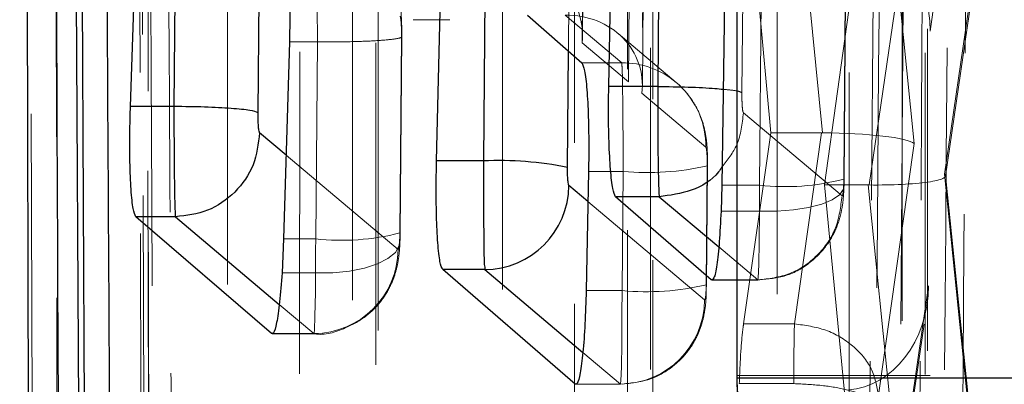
# Model space of a CAD drawing. Header units: millimetres. Extents: x 32 to 376, y 21 to 272.
# Tile 16 of 29: x 330.94 to 334.82, y 224.85 to 226.29. Entities that reach past the tile are written whole.
import ezdxf

# ---------------------------------------------------------------- set-up
doc = ezdxf.new("R2010")
doc.units = ezdxf.units.MM
doc.linetypes.add('HIDDEN', pattern=[1.905, 1.27, -0.635])

msp = doc.modelspace()

# ---------------------------------------------------------------- linework, layer by layer
at = {"color": 7, "linetype": 'Continuous', "lineweight": 25}
for p, q in [((330.9352, 235.7371), (330.978, 221.928)), ((331.1171, 234.6145), (331.1758, 222.9533)), ((331.2002, 222.9533), (331.14, 234.6145)), ((332.5798, 225.7356), (332.6503, 228.6)), ((333.765, 227.4134), (333.765, 224.88)), ((333.2591, 226.0295), (333.2732, 226.7585)), ((333.4585, 226.7585), (333.4523, 226.0295)), ((331.3722, 225.9504), (331.3982, 226.7278)), ((331.5505, 226.7278), (331.5439, 225.9504)), ((331.8759, 225.926), (331.8825, 226.7026)), ((333.7156, 226.3685), (333.7047, 225.6396)), ((332.9381, 226.3106), (333.1531, 226.1229)), ((331.9992, 226.2052), (331.9762, 225.4278)), ((333.4523, 226.0295), (333.2591, 226.0295)), ((331.5439, 225.9504), (331.3722, 225.9504)), ((332.7645, 225.7356), (332.5798, 225.7356)), ((333.1794, 225.694), (333.1699, 225.2241)), ((333.7047, 225.6396), (333.702, 225.5369)), ((333.6637, 225.2659), (333.2862, 225.5942)), ((333.4581, 225.5942), (333.2862, 225.5942)), ((333.4582, 225.5942), (333.4581, 225.5942)), ((331.9289, 225.0544), (331.3938, 225.5151)), ((331.5497, 225.5151), (331.3938, 225.5151)), ((331.5498, 225.5151), (331.5497, 225.5151)), ((331.9762, 225.4278), (331.9701, 225.2935)), ((333.1271, 224.8552), (332.6042, 225.3068)), ((332.7699, 225.3068), (332.6042, 225.3068)), ((333.765, 224.88), (336.4317, 224.88))]:
    msp.add_line(p, q, dxfattribs=at)
at = {"color": 7, "linetype": 'HIDDEN', "lineweight": 18}
for p, q in [((334.3222, 228.7552), (334.2772, 223.3643)), ((334.3993, 223.1862), (334.4367, 228.7552)), ((333.1004, 226.169), (333.1207, 228.5735)), ((333.1738, 228.5296), (333.1542, 226.2016)), ((333.1557, 226.2289), (333.1751, 228.5273)), ((334.3576, 227.9092), (334.5268, 226.247)), ((334.5268, 226.247), (334.7405, 227.7542)), ((333.3371, 226.0473), (333.35, 227.5761)), ((333.4032, 227.5322), (333.3903, 226.0025)), ((333.3918, 226.0298), (333.4045, 227.53)), ((334.4641, 225.8048), (334.3424, 227.0182)), ((333.8987, 225.8471), (333.8147, 226.7685)), ((334.0103, 226.7685), (334.1027, 225.8471)), ((334.7398, 226.7577), (334.5843, 225.6833)), ((333.7843, 226.0051), (333.7905, 226.7327)), ((334.588, 225.6761), (334.7377, 226.7106)), ((334.2271, 226.4754), (334.1097, 225.6407)), ((334.287, 225.6407), (334.4078, 226.4754)), ((334.1926, 226.3912), (334.1864, 225.6637)), ((334.1877, 225.6615), (334.1939, 226.3892)), ((333.8544, 225.6396), (333.8606, 226.3685)), ((333.3103, 226.1229), (333.0877, 226.3107)), ((332.4873, 226.2927), (332.6321, 226.2927)), ((333.5252, 226.0454), (333.2957, 226.2389)), ((332.1095, 226.2052), (331.9992, 226.2052)), ((332.1029, 225.4278), (332.1095, 226.2052)), ((332.4415, 226.2279), (332.4349, 225.4515)), ((332.4362, 225.4493), (332.4428, 226.2259)), ((332.4415, 226.2279), (332.4427, 226.2259)), ((333.1542, 226.2016), (333.3371, 226.0473)), ((333.3103, 226.1229), (333.1531, 226.1229)), ((333.5366, 226.0353), (333.5252, 226.0454)), ((333.3903, 226.0025), (333.6423, 225.79)), ((334.1794, 225.5977), (333.7902, 225.926)), ((333.791, 225.0928), (333.8987, 225.8471)), ((334.0982, 225.8471), (333.8987, 225.8471)), ((334.0982, 225.8471), (333.9916, 225.0928)), ((334.3236, 224.8112), (334.4641, 225.8048)), ((332.4279, 225.3862), (331.986, 225.759)), ((333.3156, 225.694), (333.1794, 225.694)), ((333.3117, 225.2241), (333.3156, 225.694)), ((333.6477, 225.7185), (333.6437, 225.2495)), ((333.645, 225.2472), (333.649, 225.7162)), ((333.6477, 225.7185), (333.649, 225.7162)), ((334.1864, 225.6637), (334.1861, 225.6467)), ((334.5843, 225.6833), (334.7195, 224.3556)), ((334.7191, 224.3898), (334.588, 225.6774)), ((333.8544, 225.6396), (333.7047, 225.6396)), ((334.1097, 225.6407), (334.2094, 224.6079)), ((334.2824, 225.6407), (334.1097, 225.6407)), ((334.3876, 224.6079), (334.2824, 225.6407)), ((333.6372, 225.187), (333.177, 225.5752)), ((333.8541, 225.5369), (333.702, 225.5369)), ((332.1029, 225.4278), (331.9762, 225.4278)), ((332.4349, 225.4515), (332.4344, 225.4296)), ((333.6929, 225.3961), (333.8474, 225.2659)), ((332.1024, 225.2935), (331.9701, 225.2935)), ((333.8474, 225.2659), (333.6637, 225.2659)), ((333.6664, 225.2647), (333.8479, 225.2647)), ((333.8474, 225.2659), (333.8474, 225.2659)), ((333.3117, 225.2241), (333.1699, 225.2241)), ((333.6437, 225.2495), (333.645, 225.2472)), ((334.5206, 225.2433), (334.3235, 223.8816)), ((334.7039, 223.42), (334.5206, 225.2433)), ((331.9592, 225.1697), (332.0959, 225.0544)), ((334.3214, 223.8345), (334.5154, 225.1746)), ((333.9916, 225.0928), (333.791, 225.0928)), ((333.9916, 225.0928), (333.9916, 225.0928)), ((332.0959, 225.0544), (331.9289, 225.0544)), ((331.9316, 225.0533), (332.0964, 225.0533)), ((333.157, 224.9802), (333.3052, 224.8552)), ((336.4317, 224.8891), (333.765, 224.8891)), ((333.3052, 224.8552), (333.1271, 224.8552)), ((333.9888, 224.8571), (333.7741, 224.8571)), ((333.9888, 224.8571), (333.9888, 224.8571))]:
    msp.add_line(p, q, dxfattribs=at)
at = {"color": 8, "linetype": 'Continuous', "lineweight": 25}
for p, q in [((332.7706, 226.4567), (332.7645, 225.7356)), ((333.0965, 225.71), (333.1004, 226.169)), ((331.986, 225.759), (331.8818, 225.8469)), ((333.177, 225.5752), (333.1019, 225.6386)), ((333.4581, 225.5942), (333.6929, 225.3961)), ((331.5497, 225.5151), (331.9592, 225.1697)), ((332.7699, 225.3068), (333.157, 224.9802))]:
    msp.add_line(p, q, dxfattribs=at)
at = {"color": 7, "linetype": 'HIDDEN', "lineweight": 18, "flags": 128}
for points in [[(330.9582, 235.4462), (330.9605, 234.4393), (330.97, 230.384), (330.9896, 222.4489)], [(331.4182, 222.2742), (331.416, 223.2881), (331.4071, 227.3438), (331.3907, 235.2725)], [(331.4242, 235.2213), (331.4259, 234.2073), (331.4331, 230.1516), (331.4479, 222.2138)], [(331.0861, 222.0202), (331.0845, 223.0183), (331.0783, 227.0737), (331.0669, 235.0267)], [(331.7561, 234.1385), (331.756, 233.1248), (331.7557, 229.0698), (331.7552, 221.5304)], [(332.2484, 221.3758), (332.2485, 222.3896), (332.2488, 226.4446), (332.2493, 233.9839)], [(332.3406, 233.8217), (332.3406, 232.8079), (332.3403, 228.7529), (332.3398, 221.2921)], [(332.3491, 221.2571), (332.3496, 230.0278), (332.3499, 233.7867)], [(332.0395, 221.0854), (332.0396, 222.0991), (332.0398, 226.1541), (332.0402, 233.6149)], [(332.8396, 232.214), (332.8396, 231.2002), (332.8396, 227.1452), (332.8395, 220.5374)], [(333.3328, 220.3829), (333.3328, 221.3966), (333.3328, 225.4516), (333.3327, 232.0594)], [(333.4241, 231.8972), (333.4241, 230.8834), (333.4241, 226.8284), (333.4242, 220.2992)], [(333.4335, 220.2641), (333.4334, 228.3828), (333.4333, 231.8622)], [(333.1239, 220.0924), (333.1239, 221.1061), (333.1238, 225.1611), (333.1237, 231.6904)], [(333.9229, 230.2894), (333.923, 229.2757), (333.9234, 225.2207), (333.924, 219.5444)], [(334.4172, 219.3899), (334.4171, 220.4036), (334.4167, 224.4586), (334.416, 230.1349)], [(334.5074, 229.9727), (334.5075, 228.9589), (334.508, 224.904), (334.5087, 219.3062)], [(334.5179, 219.2712), (334.517, 226.7377), (334.5166, 229.9377)], [(334.2084, 219.0994), (334.2083, 220.1131), (334.2077, 224.1681), (334.2069, 229.7659)], [(334.1861, 225.6467), (334.1847, 225.624), (334.1692, 225.6023), (334.1403, 225.5824), (334.0992, 225.5654), (334.0477, 225.5518), (333.9879, 225.5423), (333.9224, 225.5373), (333.8541, 225.5369)], [(333.8479, 225.268), (333.8492, 225.2738), (333.8513, 225.3259), (333.8529, 225.4176), (333.8541, 225.5368), (333.8541, 225.5369), (333.8541, 225.5369)], [(332.4344, 225.4296), (332.4328, 225.4015), (332.4172, 225.3746), (332.3882, 225.3501), (332.3471, 225.329), (332.2957, 225.3122), (332.236, 225.3003), (332.1706, 225.294), (332.1024, 225.2935)], [(332.0964, 225.0573), (332.098, 225.0674), (332.1, 225.1238), (332.1016, 225.2171), (332.1024, 225.2934), (332.1024, 225.2935), (332.1024, 225.2935)], [(333.3057, 224.858), (333.3072, 224.868), (333.309, 224.9237), (333.3104, 225.0153), (333.3114, 225.134), (333.3117, 225.224), (333.3117, 225.2241), (333.3117, 225.2241)]]:
    msp.add_lwpolyline(points, dxfattribs=at)
at = {"color": 7, "linetype": 'HIDDEN', "lineweight": 18}
for centre, radius, start, end in [((333.3127, 225.7932), 0.3297, 49.8789, 90.4191), ((333.3121, 225.7931), 0.3302, 359.4536, 47.1687), ((333.4123, 226.7564), 1.0667, 264.8008, 282.819), ((333.9548, 226.5554), 0.9213, 263.7452, 284.5614), ((332.2033, 226.3594), 0.937, 263.848, 284.3112), ((332.0931, 225.3892), 0.3348, 270.477, 359.4905), ((333.4082, 226.2476), 1.0281, 264.6111, 283.3148), ((333.3024, 225.19), 0.3348, 270.4767, 359.4905), ((336.565, 224.8891), 2.8, 180, 270)]:
    msp.add_arc(centre, radius, start, end, dxfattribs=at)
at = {"color": 7, "linetype": 'Continuous', "lineweight": 25}
for centre, radius, start, end in [((332.8261, 224.3652), 1.3718, 78.6305, 92.5734), ((332.7671, 225.6416), 0.3348, 270.4741, 359.4886), ((336.565, 224.88), 2.8, 180, 270)]:
    msp.add_arc(centre, radius, start, end, dxfattribs=at)
at = {"color": 7, "linetype": 'HIDDEN', "lineweight": 18}
for centre, major_axis, ratio, start_param, end_param in [((334.1948, 226.2475), (0.0081, 0.4132), 0.803419, 4.72679, 6.251565), ((332.8222, 226.2022), (0.3091, 0.1421), 0.882567, 5.80109, 7.380239), ((333.0582, 226.0031), (0.3091, 0.1421), 0.882567, 5.80109, 7.380239), ((334.1057, 225.6187), (0.3343, -0.0095), 0.682367, 1.599207, 1.612627), ((334.1321, 225.8054), (0.3357, -0.0068), 0.12269, 0.14965, 1.660914), ((334.2523, 225.6838), (0.3357, -0.0071), 0.126941, 4.81871, 6.434802), ((333.8485, 225.6692), (0.0001, 0.4003), 0.014866, 4.375517, 4.63828), ((334.2755, 225.4562), (0.3341, 0.0055), 0.552031, 1.527068, 1.540821), ((332.0972, 225.4568), (0.0001, 0.398), 0.01444, 4.289536, 4.639624), ((334.1886, 225.2439), (0.009, 0.4124), 0.804857, 3.217167, 4.728507), ((333.995, 224.7512), (0.0001, 0.4054), 0.0158, 0.568458, 1.306307)]:
    msp.add_ellipse(centre, major_axis=major_axis, ratio=ratio, start_param=start_param, end_param=end_param, dxfattribs=at)
at = {"color": 7, "linetype": 'Continuous', "lineweight": 25}
for points, knots in [([(331.0995, 222.249), (331.0878, 224.872), (331.0675, 229.3966), (331.049, 233.9226), (331.0412, 235.8248)], [0, 0, 0, 0, 0.579719, 1, 1, 1, 1]), ([(331.2957, 223.8668), (331.2951, 223.9604), (331.2906, 224.7299), (331.2706, 228.1248), (331.2522, 231.4261), (331.2376, 234.0516)], [0, 0, 0, 0, 0.027574, 0.226655, 1, 1, 1, 1]), ([(331.9761, 226.6401), (331.9799, 226.6321), (331.9875, 226.6162), (331.9959, 226.5369), (332.0008, 226.4268), (332.0016, 226.3097), (331.9999, 226.2346), (331.9992, 226.2052)], [0, 0, 0, 0, 0.215725, 0.431484, 0.646644, 0.861559, 1, 1, 1, 1]), ([(333.1531, 226.1229), (333.1569, 226.1152), (333.1644, 226.0996), (333.1733, 226.0217), (333.179, 225.9136), (333.1808, 225.7979), (333.1798, 225.7235), (333.1794, 225.694)], [0, 0, 0, 0, 0.215095, 0.430201, 0.644911, 0.859446, 1, 1, 1, 1]), ([(333.2862, 225.5942), (333.2823, 225.6022), (333.2746, 225.6181), (333.2656, 225.6975), (333.2597, 225.8076), (333.2578, 225.9249), (333.2588, 226), (333.2591, 226.0295)], [0, 0, 0, 0, 0.215525, 0.431073, 0.646223, 0.861184, 1, 1, 1, 1]), ([(333.4523, 226.0295), (333.4523, 226.0295), (333.4523, 226.0195), (333.4522, 225.9645), (333.4525, 225.8639), (333.4535, 225.7427), (333.4551, 225.6523), (333.4568, 225.6058), (333.4578, 225.5973), (333.4582, 225.5942)], [0, 0, 0, 0, 0.0000981, 0.0476183, 0.2597668, 0.4725894, 0.6885272, 0.8877865, 1, 1, 1, 1]), ([(331.3938, 225.5151), (331.3899, 225.5231), (331.3823, 225.539), (331.3741, 225.6184), (331.3697, 225.7284), (331.3693, 225.8456), (331.3714, 225.9208), (331.3722, 225.9504)], [0, 0, 0, 0, 0.215549, 0.431129, 0.64604, 0.860638, 1, 1, 1, 1]), ([(331.5439, 225.9504), (331.5439, 225.9504), (331.5439, 225.9403), (331.5438, 225.8856), (331.5441, 225.785), (331.5451, 225.6638), (331.5467, 225.5734), (331.5484, 225.5268), (331.5494, 225.5182), (331.5498, 225.5151)], [0, 0, 0, 0, 0.000102, 0.047587, 0.259239, 0.472207, 0.688006, 0.887064, 1, 1, 1, 1]), ([(331.8759, 225.926), (331.8679, 225.929), (331.8517, 225.9351), (331.7736, 225.9429), (331.6676, 225.9487), (331.5851, 225.9498), (331.5439, 225.9504)], [0, 0, 0, 0, 0.249994, 0.499995, 0.749998, 1, 1, 1, 1]), ([(331.8818, 225.8469), (331.8814, 225.8474), (331.8804, 225.849), (331.8787, 225.8573), (331.8772, 225.8737), (331.8761, 225.8958), (331.8759, 225.9142), (331.8759, 225.9243), (331.8759, 225.926)], [0, 0, 0, 0, 0.110563, 0.308191, 0.52318, 0.738076, 0.9552, 1, 1, 1, 1]), ([(331.8818, 225.8469), (331.8765, 225.8036), (331.8659, 225.717), (331.789, 225.6076), (331.6796, 225.5308), (331.5931, 225.5203), (331.5498, 225.5151)], [0, 0, 0, 0, 0.2499997, 0.4999984, 0.7499998, 1, 1, 1, 1]), ([(332.6042, 225.3068), (332.6005, 225.3145), (332.5929, 225.3301), (332.5843, 225.408), (332.5791, 225.5161), (332.5778, 225.6318), (332.5792, 225.7061), (332.5798, 225.7356)], [0, 0, 0, 0, 0.215147, 0.430331, 0.644993, 0.859404, 1, 1, 1, 1]), ([(332.7645, 225.7356), (332.7645, 225.7356), (332.7645, 225.6908), (332.7646, 225.5992), (332.7653, 225.4736), (332.7675, 225.3743), (332.7664, 225.322), (332.772, 225.3085), (332.7699, 225.3068), (332.7699, 225.3068)], [0, 0, 0, 0, 0.000127, 0.214606, 0.432895, 0.651589, 0.868278, 0.999872, 1, 1, 1, 1]), ([(333.1019, 225.6386), (333.1015, 225.6392), (333.1004, 225.6408), (333.0988, 225.6499), (333.0974, 225.6664), (333.0966, 225.6874), (333.0966, 225.7026), (333.0965, 225.71)], [0, 0, 0, 0, 0.1312596, 0.346709, 0.5660565, 0.788572, 1, 1, 1, 1]), ([(333.702, 225.5369), (333.6999, 225.4951), (333.6958, 225.4115), (333.6858, 225.3204), (333.6747, 225.2672), (333.6672, 225.2663), (333.6637, 225.2659)], [0, 0, 0, 0, 0.258177, 0.516335, 0.774686, 1, 1, 1, 1]), ([(331.9701, 225.2935), (331.9671, 225.2534), (331.9612, 225.1732), (331.9491, 225.0913), (331.938, 225.053), (331.9314, 225.054), (331.9289, 225.0544)], [0, 0, 0, 0, 0.27672, 0.553422, 0.830334, 1, 1, 1, 1]), ([(333.1699, 225.2241), (333.1686, 225.1794), (333.1659, 225.0901), (333.1575, 224.9757), (333.1468, 224.893), (333.1362, 224.8541), (333.1297, 224.8549), (333.1271, 224.8552)], [0, 0, 0, 0, 0.21511, 0.430202, 0.645706, 0.861419, 1, 1, 1, 1])]:
    msp.add_open_spline(points, degree=3, knots=knots, dxfattribs=at)
at = {"color": 7, "linetype": 'HIDDEN', "lineweight": 18}
for points, knots in [([(331.4494, 222.2003), (331.4465, 223.7056), (331.438, 228.0409), (331.4313, 232.3762), (331.4268, 235.2062)], [0, 0, 0, 0, 0.347219, 1, 1, 1, 1]), ([(331.3929, 235.1248), (331.4004, 232.6218), (331.4145, 227.9467), (331.4293, 223.2703), (331.4362, 221.0975)], [0, 0, 0, 0, 0.535379, 1, 1, 1, 1]), ([(331.5395, 223.6284), (331.5385, 223.789), (331.5337, 224.6254), (331.5133, 228.2036), (331.4948, 231.6212), (331.48, 234.363)], [0, 0, 0, 0, 0.044865, 0.233758, 1, 1, 1, 1]), ([(331.4125, 234.1329), (331.4157, 233.4778), (331.4324, 230.1191), (331.4504, 226.6463), (331.4655, 223.8285), (331.4661, 223.7144)], [0, 0, 0, 0, 0.188628, 0.967123, 1, 1, 1, 1]), ([(334.6226, 220.4462), (334.624, 220.6261), (334.6314, 221.526), (334.6573, 224.8231), (334.6783, 227.9403), (334.6945, 230.3375)], [0, 0, 0, 0, 0.054586, 0.272933, 1, 1, 1, 1]), ([(334.6232, 229.9918), (334.612, 228.4849), (334.5894, 225.4655), (334.5629, 222.446), (334.5496, 220.9335)], [0, 0, 0, 0, 0.4990478, 1, 1, 1, 1]), ([(334.3004, 223.3304), (334.3067, 224.0506), (334.3223, 225.8589), (334.3358, 227.6671), (334.3439, 228.7552)], [0, 0, 0, 0, 0.398287, 1, 1, 1, 1]), ([(334.5088, 228.7552), (334.5016, 227.3789), (334.4916, 225.4853), (334.4794, 223.5915), (334.4761, 223.0741)], [0, 0, 0, 0, 0.726801, 1, 1, 1, 1]), ([(332.1095, 226.2052), (332.1095, 226.2052), (332.1095, 226.2329), (332.1095, 226.307), (332.109, 226.3975), (332.1081, 226.4924), (332.1069, 226.5728), (332.1052, 226.6247), (332.104, 226.6384), (332.1035, 226.6401), (332.1035, 226.6401)], [0, 0, 0, 0, 0.000126, 0.131688, 0.346481, 0.439415, 0.654165, 0.870347, 0.999875, 1, 1, 1, 1]), ([(332.4426, 226.2054), (332.4426, 226.23), (332.4426, 226.294), (332.4358, 226.3865), (332.4003, 226.4553), (332.3826, 226.4898)], [0, 0, 0, 0, 0.2387839, 0.6189579, 1, 1, 1, 1]), ([(332.4356, 226.3071), (332.436, 226.3064), (332.4372, 226.3046), (332.4389, 226.2949), (332.4402, 226.2804), (332.4411, 226.263), (332.4415, 226.2464), (332.4415, 226.2329), (332.4415, 226.2279)], [0, 0, 0, 0, 0.128279, 0.342809, 0.557365, 0.651078, 0.870272, 1, 1, 1, 1]), ([(332.4427, 226.2259), (332.4427, 226.2259), (332.4437, 226.2242), (332.4348, 226.22), (332.3978, 226.2138), (332.3216, 226.2084), (332.2219, 226.2051), (332.147, 226.2051), (332.1095, 226.2052)], [0, 0, 0, 0, 0.005507, 0.1409, 0.355684, 0.570449, 0.78523, 1, 1, 1, 1]), ([(333.3156, 225.694), (333.3156, 225.6941), (333.3156, 225.7387), (333.3156, 225.8305), (333.3148, 225.9561), (333.3131, 226.0554), (333.3124, 226.1077), (333.3099, 226.1212), (333.3103, 226.1229), (333.3103, 226.1229)], [0, 0, 0, 0, 0.0001273, 0.2146484, 0.4327885, 0.6516063, 0.8686502, 0.9998727, 1, 1, 1, 1]), ([(333.6485, 225.7166), (333.6486, 225.7313), (333.6489, 225.7689), (333.645, 225.8222), (333.6327, 225.8843), (333.6099, 225.9406), (333.582, 225.9859), (333.5565, 226.0163), (333.541, 226.031), (333.5367, 226.0351)], [0, 0, 0, 0, 0.121391, 0.311099, 0.503344, 0.667835, 0.819692, 0.950242, 1, 1, 1, 1]), ([(333.7104, 226.0182), (333.7253, 226.0168), (333.7672, 226.013), (333.7776, 226.0082), (333.7843, 226.0051)], [0, 0, 0, 0, 0.355906, 1, 1, 1, 1]), ([(333.7902, 225.926), (333.7898, 225.9265), (333.7888, 225.9281), (333.7871, 225.9364), (333.7856, 225.9527), (333.7845, 225.9749), (333.7843, 225.9933), (333.7843, 226.0034), (333.7843, 226.0051)], [0, 0, 0, 0, 0.109528, 0.306811, 0.522216, 0.737476, 0.955208, 1, 1, 1, 1]), ([(333.7902, 225.926), (333.7857, 225.8821), (333.7777, 225.8026), (333.728, 225.7405), (333.7058, 225.7127)], [0, 0, 0, 0, 0.553036, 1, 1, 1, 1]), ([(333.6423, 225.79), (333.6427, 225.7893), (333.6438, 225.7877), (333.6454, 225.7787), (333.6468, 225.7622), (333.6476, 225.7411), (333.6477, 225.7259), (333.6477, 225.7185)], [0, 0, 0, 0, 0.130527, 0.3461868, 0.5658364, 0.788521, 1, 1, 1, 1]), ([(334.1872, 225.636), (334.1873, 225.6381), (334.1875, 225.6466), (334.1876, 225.6552), (334.1877, 225.6616)], [0, 0, 0, 0, 0.2525473, 1, 1, 1, 1]), ([(333.8516, 225.2671), (333.8877, 225.27), (333.9612, 225.2759), (334.0528, 225.3292), (334.1173, 225.3956), (334.1535, 225.4587), (334.1724, 225.5132), (334.1818, 225.5604), (334.1859, 225.6018), (334.187, 225.6321), (334.1875, 225.6458)], [0, 0, 0, 0, 0.1863811, 0.3799568, 0.5346765, 0.6646482, 0.7554923, 0.8355982, 0.9253032, 1, 1, 1, 1]), ([(334.1861, 225.6467), (334.1858, 225.6391), (334.1851, 225.6239), (334.1834, 225.6073), (334.1814, 225.5979), (334.18, 225.5977), (334.1794, 225.5977)], [0, 0, 0, 0, 0.26205, 0.524191, 0.784042, 1, 1, 1, 1]), ([(334.1794, 225.5977), (334.1741, 225.5544), (334.1635, 225.4678), (334.0866, 225.3584), (333.9772, 225.2816), (333.8907, 225.2711), (333.8474, 225.2659)], [0, 0, 0, 0, 0.2500008, 0.5000011, 0.7499994, 1, 1, 1, 1]), ([(332.0958, 225.0538), (332.0967, 225.0536), (332.1381, 225.0461), (332.2142, 225.0706), (332.3023, 225.1187), (332.3613, 225.1792), (332.3984, 225.2396), (332.4194, 225.2956), (332.4297, 225.3453), (332.4339, 225.3828), (332.4347, 225.4068), (332.4351, 225.4157)], [0, 0, 0, 0, 0.00513, 0.2242756, 0.3973631, 0.5429881, 0.6677373, 0.7740102, 0.8614502, 0.948304, 1, 1, 1, 1]), ([(332.4344, 225.4296), (332.4342, 225.4248), (332.4336, 225.4128), (332.4321, 225.3977), (332.4301, 225.3868), (332.4286, 225.3864), (332.4279, 225.3862)], [0, 0, 0, 0, 0.181965, 0.456662, 0.72746, 1, 1, 1, 1]), ([(332.4354, 225.4161), (332.4355, 225.4189), (332.4359, 225.4298), (332.4361, 225.4411), (332.4362, 225.4495)], [0, 0, 0, 0, 0.254528, 1, 1, 1, 1]), ([(333.8474, 225.2659), (333.8474, 225.2659), (333.8476, 225.2654), (333.8478, 225.2667), (333.8479, 225.268)], [0, 0, 0, 0, 0.001799, 1, 1, 1, 1]), ([(333.3124, 224.8553), (333.3517, 224.8596), (333.4237, 224.8675), (333.5107, 224.9196), (333.5699, 224.979), (333.6072, 225.0396), (333.6284, 225.0954), (333.6387, 225.1453), (333.6438, 225.1912), (333.644, 225.2274), (333.6442, 225.2475)], [0, 0, 0, 0, 0.2008788, 0.3682505, 0.5089372, 0.6293813, 0.7318552, 0.8159818, 0.8978388, 1, 1, 1, 1]), ([(333.6437, 225.2495), (333.6436, 225.2443), (333.6434, 225.2315), (333.6425, 225.2131), (333.6411, 225.1975), (333.6392, 225.1875), (333.6379, 225.1872), (333.6372, 225.187)], [0, 0, 0, 0, 0.149116, 0.365646, 0.578451, 0.788572, 1, 1, 1, 1]), ([(333.7741, 224.8571), (333.7758, 224.8999), (333.7793, 224.9854), (333.7862, 225.058), (333.7903, 225.088), (333.791, 225.0928)], [0, 0, 0, 0, 0.4563272, 0.9126045, 1, 1, 1, 1]), ([(334.3236, 224.8112), (334.317, 224.847), (334.3037, 224.9186), (334.2262, 225.0099), (334.1184, 225.0757), (334.0339, 225.0871), (333.9916, 225.0928)], [0, 0, 0, 0, 0.25, 0.5, 0.75, 1, 1, 1, 1]), ([(332.0959, 225.0544), (332.0959, 225.0544), (332.0961, 225.0538), (332.0962, 225.0555), (332.0964, 225.0573)], [0, 0, 0, 0, 0.002645, 1, 1, 1, 1]), ([(333.3052, 224.8552), (333.3052, 224.8552), (333.3054, 224.8546), (333.3055, 224.8563), (333.3057, 224.858)], [0, 0, 0, 0, 0.002688, 1, 1, 1, 1]), ([(334.3209, 224.7698), (334.3194, 224.773), (334.3132, 224.7867), (334.2786, 224.8098), (334.2011, 224.8342), (334.1012, 224.8516), (334.0263, 224.8553), (333.9888, 224.8571)], [0, 0, 0, 0, 0.073632, 0.31881, 0.545872, 0.772936, 1, 1, 1, 1])]:
    msp.add_open_spline(points, degree=3, knots=knots, dxfattribs=at)
at = {"color": 8, "linetype": 'Continuous', "lineweight": 25}
for points, knots in [([(333.4523, 226.0295), (333.4931, 226.0289), (333.5746, 226.0277), (333.6666, 226.0232), (333.7001, 226.0194), (333.7104, 226.0182)], [0, 0, 0, 0, 0.40859, 0.817182, 1, 1, 1, 1]), ([(333.7058, 225.7127), (333.7014, 225.7057), (333.6738, 225.6622), (333.5858, 225.6113), (333.5007, 225.5999), (333.4582, 225.5942)], [0, 0, 0, 0, 0.087503, 0.543751, 1, 1, 1, 1])]:
    msp.add_open_spline(points, degree=3, knots=knots, dxfattribs=at)

doc.saveas('drawing.dxf')
